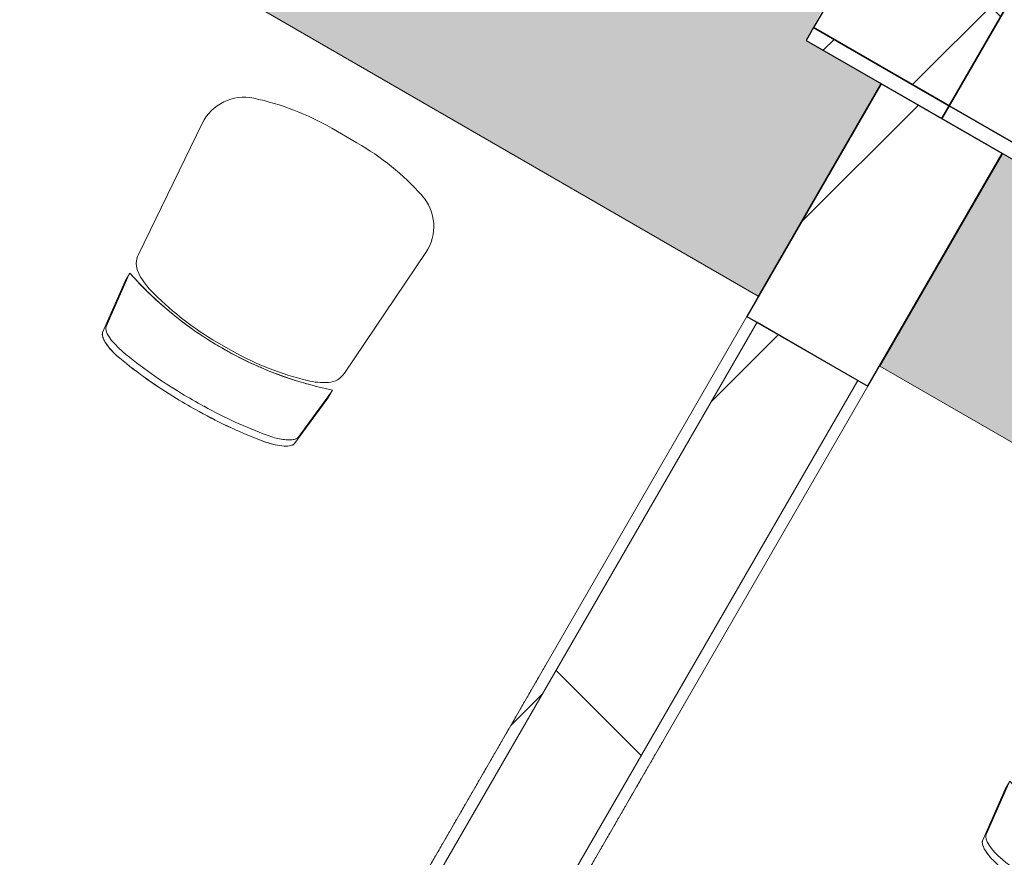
# Model space of a CAD drawing. Header units: centimetres. Extents: x 6036 to 22185, y 5782 to 11383.
# Tile 244 of 256: x 19582 to 19752, y 8974 to 9118. Entities that reach past the tile are written whole.
import ezdxf

# ---------------------------------------------------------------- set-up
doc = ezdxf.new("R2010")
doc.units = ezdxf.units.CM
doc.linetypes.add('Dash', pattern=[0.6, 0.3, -0.3])
for name, color, linetype, lineweight in [('A-COLS', 52, 'Continuous', 9), ('A-COLS-HDLN', 52, 'Dash', 9), ('A-GENM', 13, 'Continuous', 9), ('A-WALL', 113, 'Continuous', 9), ('A-WALL-FNSH', 113, 'Continuous', 25), ('A-WALL-PATT', 111, 'Continuous', 25), ('I-FURN', 30, 'Continuous', 9), ('S-BEAM', 12, 'Continuous', 9)]:
    doc.layers.add(name, color=color, linetype=linetype, lineweight=lineweight)
pattern_1 = [(45, (12452.32, 0), (-21.2132, 21.2132), [])]

# ---------------------------------------------------------------- blocks, each defined once
blk = doc.blocks.new('GEMO_WregaCentrumParterDrewno - GEMO_WregaCentrumParterDrewno-5879637-7-02 ZestMeble')
at = {"layer": 'A-COLS-HDLN', "color": 254}
for p, q in [((-12, 168), (-12, -295.15)), ((12, -295.15), (12, 168))]:
    blk.add_line(p, q, dxfattribs=at)
blk = doc.blocks.new('GEMO_PanelElewacyjny_OknaGoraDolWysokie_Nowe - GEMO_PanelElewacyjny_Standard_240_-V256-7-02 ZestMeble')
at = {"layer": 'S-BEAM'}
h = blk.add_hatch(dxfattribs=at)
h.set_pattern_fill('FP_54', color=256, style=0, pattern_type=2)
h.set_pattern_definition([(255, (1881.74, 11115.187), (28.977775, -7.76457), [])])
h.paths.add_polyline_path([(-120, -410.62), (-120, -413.16), (-93.1, -413.16), (-93.1, -410.62), (-100.32, -410.62)])
h.paths.add_polyline_path([(-120, -442.72), (-120, -445.26), (-92.5, -445.26), (-92.73, -442.72), (-112.09, -442.72)])
h.paths.add_polyline_path([(-26.9, -410.62), (-26.9, -413.16), (26.9, -413.09), (26.9, -410.62), (-25.35, -410.62)])
h.paths.add_polyline_path([(-27.27, -442.72), (-27.5, -445.26), (27.5, -445.26), (27.27, -442.72), (-24.41, -442.72)])
h.paths.add_polyline_path([(93.1, -410.62), (93.1, -413.16), (120, -413.16), (120, -410.62), (104.23, -410.62)])
h.paths.add_polyline_path([(92.73, -442.72), (92.5, -445.26), (120, -445.26), (120, -442.72), (93.97, -442.72)])
h = blk.add_hatch(dxfattribs=at)
h.set_pattern_fill('FP_53', color=256, style=0, pattern_type=2)
h.set_pattern_definition([(255, (1881.74, 11115.19), (72.44444, -19.41143), []), (345, (1881.74, 11115.19), (19.41143, 72.44444), [])])
h.paths.add_polyline_path([(-120, -413.16), (-120, -442.72), (-92.73, -442.72), (-93.1, -431.76), (-93.1, -413.16), (-104.72, -413.16)])
h.paths.add_polyline_path([(-26.9, -413.16), (-26.99, -438.01), (-27.27, -442.72), (27.27, -442.72), (26.9, -433.27), (26.79, -413.16), (-23.88, -413.16)])
h.paths.add_polyline_path([(93.1, -413.16), (92.84, -440.77), (92.73, -442.72), (120, -442.72), (120, -413.16), (105.69, -413.16)])
at = {"layer": 'S-BEAM', "lineweight": 25}
for p, q in [((120, -410.62), (93.1, -410.62)), ((120, -413.16), (120, -410.62)), ((120, -413.16), (93.1, -413.16)), ((93.1, -413.16), (120, -413.16)), ((120, -442.72), (120, -413.16))]:
    blk.add_line(p, q, dxfattribs=at)
blk = doc.blocks.new('GEMO_PanelElewacyjny_OknaGoraDolWysokie_Nowe - GEMO_PanelElewacyjny_Standard_240_-V294-7-02 ZestMeble')
at = {"layer": 'S-BEAM'}
h = blk.add_hatch(dxfattribs=at)
h.set_pattern_fill('FP_133', color=256, style=0, pattern_type=2)
h.set_pattern_definition([(255, (1641.74, 11115.187), (28.977775, -7.76457), [])])
h.paths.add_polyline_path([(-120, -410.62), (-120, -413.16), (-93.1, -413.16), (-93.1, -410.62), (-106.98, -410.62)])
h.paths.add_polyline_path([(-120, -442.72), (-120, -445.26), (-92.5, -445.26), (-92.73, -442.72), (-117.24, -442.72)])
h.paths.add_polyline_path([(-26.9, -410.62), (-26.9, -413.16), (26.9, -413.16), (26.9, -410.62), (-20.6, -410.62)])
h.paths.add_polyline_path([(-27.27, -442.72), (-27.5, -445.26), (27.5, -445.26), (27.27, -442.72), (-2.06, -442.72)])
h.paths.add_polyline_path([(93.1, -410.62), (93.1, -413.16), (120, -413.16), (120, -410.62), (94.58, -410.62)])
h.paths.add_polyline_path([(92.73, -442.72), (92.5, -445.26), (120, -445.26), (120, -442.72), (98.72, -442.72)])
h = blk.add_hatch(dxfattribs=at)
h.set_pattern_fill('FP_132', color=256, style=0, pattern_type=2)
h.set_pattern_definition([(255, (1641.74, 11115.19), (72.44444, -19.41143), []), (345, (1641.74, 11115.19), (19.41143, 72.44444), [])])
h.paths.add_polyline_path([(-120, -413.16), (-120, -442.72), (-92.73, -442.72), (-93.1, -433.27), (-93.1, -413.16), (-105.51, -413.16)])
h.paths.add_polyline_path([(-26.9, -413.16), (-26.99, -438.01), (-27.27, -442.72), (27.27, -442.72), (26.9, -433.27), (26.9, -413.16), (-19.13, -413.16)])
h.paths.add_polyline_path([(93.1, -413.16), (92.96, -438.87), (92.73, -442.72), (120, -442.72), (120, -413.16), (93.66, -413.16)])
at = {"layer": 'S-BEAM', "lineweight": 25}
for p, q in [((-120, -410.62), (-120, -413.16)), ((-93.1, -410.62), (-120, -410.62)), ((-93.1, -413.16), (-93.1, -410.62)), ((-120, -413.16), (-120, -442.72)), ((-93.1, -413.16), (-120, -413.16)), ((-120, -413.16), (-93.1, -413.16)), ((-93.1, -433.27), (-93.1, -413.16))]:
    blk.add_line(p, q, dxfattribs=at)
blk = doc.blocks.new('FURN_Krzeslo07_P3 - E25-M_Krzeslo01-5860955-7-02 ZestMeble')
at = {"layer": 'I-FURN'}
for p, q in [((-19.05, 23.37), (-20.11, 13.75)), ((-20.11, 13.75), (-19.05, 23.37)), ((-19.05, 22.17), (-20.11, 12.55)), ((20.11, 13.75), (19.05, 23.37)), ((19.05, 23.37), (20.11, 13.75)), ((20.11, 12.55), (19.05, 22.17)), ((-20.11, 13.75), (-20.11, 12.17)), ((-20.11, 13.75), (-20.11, 12.17)), ((2.02, 14.97), (-2.02, 14.97)), ((2.02, 14.97), (-2.02, 14.97)), ((20.11, 12.17), (20.11, 13.75)), ((20.11, 12.17), (20.11, 13.75)), ((-20.44, 8.65), (-22.19, -16.34)), ((-22.19, -16.34), (-20.44, 8.65)), ((22.19, -16.34), (20.44, 8.65)), ((20.44, 8.65), (22.19, -16.34)), ((-2.5, -26.75), (2.5, -26.75)), ((-2.5, -26.75), (2.5, -26.75))]:
    blk.add_line(p, q, dxfattribs=at)
for centre, radius, start, end in [((0, -87.53), 113.19, 88.9393, 91.2066), ((0, -86.33), 113.19, 88.793, 91.0613), ((0, -86.33), 113.19, 88.793, 91.0613), ((-1.01, -37.6), 52.58, 91.1005, 106), ((-1.01, -37.6), 52.58, 91.1005, 106), ((1.01, -37.6), 52.58, 74, 88.8995), ((1.01, -37.6), 52.58, 74, 88.8995), ((-12.23, 1.52), 11.88, 106, 124), ((-12.23, 1.52), 11.88, 106, 124), ((12.23, 1.52), 11.88, 56, 74), ((12.23, 1.52), 11.88, 56, 74), ((-16.86, 8.4), 3.59, 124, 176), ((-16.86, 8.4), 3.59, 124, 176), ((16.86, 8.4), 3.59, 4, 56), ((16.86, 8.4), 3.59, 4, 56), ((-14.21, -16.89), 8, 176, 252.0241), ((-14.21, -16.89), 8, 176, 252.0241), ((14.21, -16.89), 8, 287.9759, 4), ((14.21, -16.89), 8, 287.9759, 4), ((-2.5, 19.19), 45.94, 252.0241, 270), ((-2.5, 19.19), 45.94, 252.0241, 270), ((2.5, 19.19), 45.94, 270, 287.9759), ((2.5, 19.19), 45.94, 270, 287.9759)]:
    blk.add_arc(centre, radius, start, end, dxfattribs=at)
for centre, major_axis, ratio, start_param, end_param in [((-13.09, 24.02), (5.95, 0.77), 0.309857, 1.761569, 3.078031), ((-1.22, -18.48), (61.51, 1.08), 0.73692, 1.5722, 1.774777), ((-1.21, -20.27), (61.51, 0.94), 0.746433, 1.578464, 1.77382), ((1.22, -19.68), (-61.51, 1.08), 0.73688, 4.508409, 4.711012), ((1.21, -19.07), (-61.51, 0.94), 0.746455, 4.509362, 4.704707), ((13.09, 22.82), (-5.95, 0.77), 0.309909, 3.205136, 4.521528), ((0, -37.46), (58.25, 0), 0.907867, 1.218379, 1.923213)]:
    blk.add_ellipse(centre, major_axis=major_axis, ratio=ratio, start_param=start_param, end_param=end_param, dxfattribs=at)
for points, knots in [([(-14.45, 25.69), (-14.77, 25.62), (-15.39, 25.49), (-16.56, 25.16), (-17.8, 24.67), (-18.62, 24.12), (-18.97, 23.68), (-19.03, 23.47), (-19.04, 23.37)], [0, 0, 0, 0, 0.125, 0.25, 0.5, 0.75, 0.875, 1, 1, 1, 1]), ([(19.05, 23.37), (19.04, 23.47), (18.96, 23.68), (18.68, 24.01), (18.25, 24.35), (17.49, 24.79), (16.47, 25.2), (15.27, 25.52), (14.63, 25.65), (14.3, 25.71)], [0, 0, 0, 0, 0.125, 0.25, 0.375, 0.5, 0.75, 0.875, 1, 1, 1, 1]), ([(14.3, 25.71), (14.74, 25.63), (15.59, 25.46), (16.74, 25.1), (17.54, 24.75), (18.06, 24.46), (18.51, 24.16), (18.9, 23.79), (19.03, 23.51), (19.05, 23.37)], [-1, -1, -1, -1, -0.833333, -0.666667, -0.5, -0.416667, -0.333333, -0.166667, 0, 0, 0, 0]), ([(-14.3, 24.51), (-14.74, 24.43), (-15.59, 24.26), (-16.74, 23.9), (-17.54, 23.55), (-18.06, 23.26), (-18.51, 22.96), (-18.9, 22.59), (-19.03, 22.31), (-19.05, 22.17)], [-1, -1, -1, -1, -0.833333, -0.666667, -0.5, -0.416667, -0.333333, -0.166667, 0, 0, 0, 0]), ([(-20.11, 12.17), (-18.81, 12.6), (-16.21, 13.38), (-12.24, 14.28), (-8.87, 14.83), (-6.14, 15.13), (-3.76, 15.33), (-1.03, 15.43), (2.06, 15.41), (5.12, 15.24), (8.19, 14.92), (11.23, 14.45), (15.22, 13.64), (18.17, 12.81), (20.11, 12.17)], [0, 0, 0, 0, 0.1, 0.2, 0.3, 0.35, 0.4, 0.475, 0.55, 0.625, 0.7, 0.775, 0.85, 1, 1, 1, 1])]:
    blk.add_open_spline(points, degree=3, knots=knots, dxfattribs=at)
for points in [[(-2.1, 26.84), (-4.18, 26.8), (-8.32, 26.57), (-12.42, 26.03), (-14.45, 25.69)], [(14.3, 25.71), (12.34, 26.04), (8.39, 26.56), (4.39, 26.79), (2.38, 26.84)]]:
    blk.add_open_spline(points, degree=3, dxfattribs=at)
blk = doc.blocks.new('FURN_Sp_Biurko - Biurko 01-11042758-7-02 ZestMeble')
at = {"layer": 'A-GENM'}
blk.add_hatch(color=254, dxfattribs=at).paths.add_polyline_path([(-66.43, 215.92), (-108.62, 215.92), (-108.62, 201.1), (-115.99, 200.76), (-117.99, 200.06), (-120.44, 198.39), (-122.68, 196), (-124.7, 192.24), (-124.7, 143.31), (-122.6, 139.91), (-119.37, 136.78), (-116.43, 135.32), (-114.28, 134.9), (-108.62, 134.9), (-108.62, 81.1), (-115.99, 80.76), (-117.99, 80.06), (-120.08, 78.79), (-122.68, 76), (-124.7, 72.24), (-124.7, 60), (-66.43, 60), (-66.43, 215.69)])
for p, q in [((-66.43, 215.92), (-108.62, 215.92)), ((-66.43, 60), (-66.43, 215.92))]:
    blk.add_line(p, q, dxfattribs=at)
blk = doc.blocks.new('FURN_Sp_Biurko - Biurko 01-V467-7-02 ZestMeble')
at = {"layer": 'A-GENM'}
blk.add_hatch(color=254, dxfattribs=at).paths.add_polyline_path([(-66.43, -60), (-124.7, -60), (-124.7, -72.69), (-122.45, -76.24), (-120.07, -78.8), (-116.43, -80.68), (-114.28, -81.1), (-108.62, -81.1), (-108.62, -134.9), (-115.99, -135.24), (-117.99, -135.94), (-120.44, -137.61), (-122.68, -140), (-124.7, -143.76), (-124.69, -192.71), (-122.6, -196.09), (-120.07, -198.8), (-116.43, -200.68), (-114.28, -201.1), (-108.62, -201.1), (-108.48, -215.92), (-66.43, -215.92), (-66.43, -72.69)])
for p, q in [((-66.43, -215.92), (-66.43, -60)), ((-108.62, -215.92), (-66.43, -215.92))]:
    blk.add_line(p, q, dxfattribs=at)

msp = doc.modelspace()

# ---------------------------------------------------------------- hatches: boundary and pattern name
at = {"layer": 'A-COLS'}
h = msp.add_hatch(dxfattribs=at)
h.set_pattern_fill('FP_35', color=256, style=0, pattern_type=2)
h.set_pattern_definition([(45, (12452.32, 0), (-33.67596, 33.67596), [])])
h.paths.add_polyline_path([(19450.02, 8572.89), (19462.02, 8593.67), (19441.23, 8605.67), (19429.23, 8584.89), (19447.84, 8574.15)])
h.paths.add_polyline_path([(19728.23, 9054.77), (19751.32, 9094.77), (19730.54, 9106.77), (19707.45, 9066.77), (19725.47, 9056.36)])
at = {"layer": 'A-WALL-PATT', "lineweight": 9}
h = msp.add_hatch(dxfattribs=at)
h.set_pattern_fill('FP_13', color=256, style=0, pattern_type=2)
h.set_pattern_definition(pattern_1)
h.paths.add_polyline_path([(19526.89, 8750.03), (19709.18, 9065.77), (19707.45, 9066.77), (19525.16, 8751.03)])
h = msp.add_hatch(dxfattribs=at)
h.set_pattern_fill('FP_14', color=256, style=0, pattern_type=2)
h.set_pattern_definition([(45, (12452.32, 0), (-53.033, 53.033), []), (135, (12452.32, 0), (-53.033, -53.033), [])])
h.paths.add_polyline_path([(19544.21, 8740.03), (19726.5, 9055.77), (19709.18, 9065.77), (19526.89, 8750.03), (19530.16, 8748.14)])
h = msp.add_hatch(dxfattribs=at)
h.set_pattern_fill('FP_13', color=256, style=0, pattern_type=2)
h.set_pattern_definition(pattern_1)
h.paths.add_polyline_path([(19545.94, 8739.03), (19728.23, 9054.77), (19726.5, 9055.77), (19544.21, 8740.03)])

# ---------------------------------------------------------------- linework, layer by layer
at = {"layer": 'A-COLS', "lineweight": 25}
for p, q in [((19730.54, 9106.77), (19707.45, 9066.77)), ((19751.32, 9094.77), (19730.54, 9106.77)), ((19728.23, 9054.77), (19751.32, 9094.77)), ((19707.45, 9066.77), (19728.23, 9054.77))]:
    msp.add_line(p, q, dxfattribs=at)
at = {"layer": 'A-WALL', "color": 9, "lineweight": 18}
for p, q in [((19709.18, 9065.77), (19526.89, 8750.03)), ((19726.5, 9055.77), (19709.18, 9065.77)), ((19726.5, 9055.77), (19544.21, 8740.03))]:
    msp.add_line(p, q, dxfattribs=at)
at = {"layer": 'A-WALL-FNSH', "color": 253, "lineweight": 9}
for p, q in [((19707.45, 9066.77), (19524.23, 8749.43)), ((19709.18, 9065.77), (19707.45, 9066.77)), ((19728.23, 9054.77), (19726.5, 9055.77)), ((19545.02, 8737.43), (19728.23, 9054.77))]:
    msp.add_line(p, q, dxfattribs=at)

# ---------------------------------------------------------------- block references
at = {"layer": 'A-COLS-HDLN', "color": 254, "rotation": 149.9999999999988}
msp.add_blockref('GEMO_WregaCentrumParterDrewno - GEMO_WregaCentrumParterDrewno-5879637-7-02 ZestMeble', (19535.62, 8745.16), dxfattribs=at)
at = {"layer": 'A-GENM'}
for name, p, rotation in [('FURN_Sp_Biurko - Biurko 01-11042758-7-02 ZestMeble', (19489.17, 9120.7), 239.9999999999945), ('FURN_Sp_Biurko - Biurko 01-V467-7-02 ZestMeble', (19884.08, 8892.7), 240.0000000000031)]:
    msp.add_blockref(name, p, dxfattribs=dict(at, rotation=rotation))
at = {"layer": 'I-FURN', "rotation": 149.9999999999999}
for p in [(19624.85, 9074.7), (19776.14, 8987.36)]:
    msp.add_blockref('FURN_Krzeslo07_P3 - E25-M_Krzeslo01-5860955-7-02 ZestMeble', p, dxfattribs=at)
at = {"layer": 'S-BEAM', "rotation": 149.9999999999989}
for name, p in [('GEMO_PanelElewacyjny_OknaGoraDolWysokie_Nowe - GEMO_PanelElewacyjny_Standard_240_-V294-7-02 ZestMeble', (19431.7, 8805.16)), ('GEMO_PanelElewacyjny_OknaGoraDolWysokie_Nowe - GEMO_PanelElewacyjny_Standard_240_-V256-7-02 ZestMeble', (19639.55, 8685.16))]:
    msp.add_blockref(name, p, dxfattribs=at)

doc.saveas('drawing.dxf')
